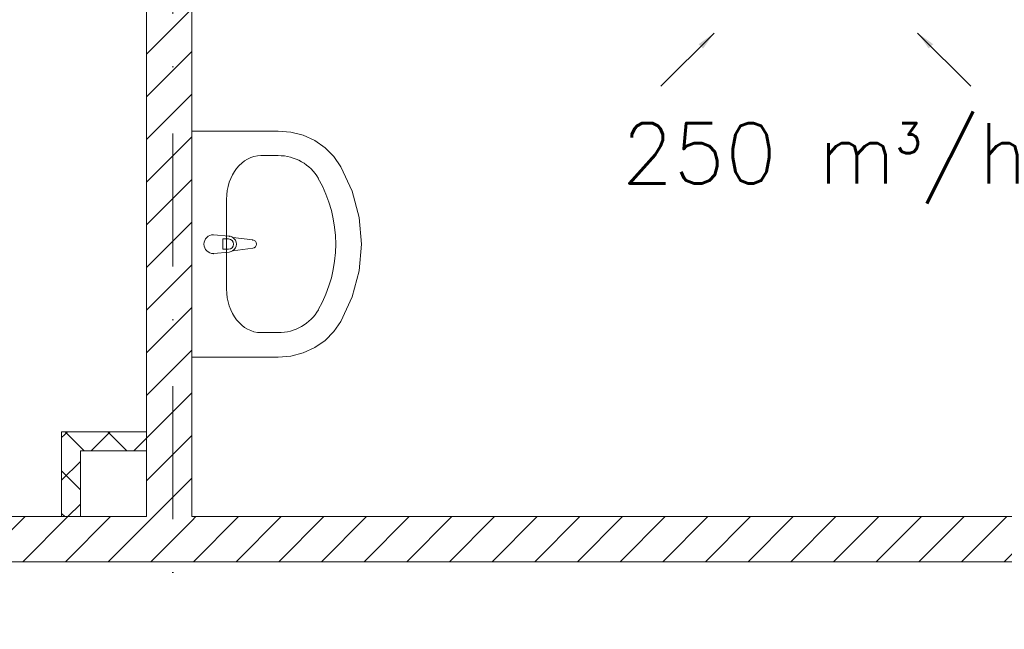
# Model space of a CAD drawing. Header units: millimetres. Extents: x -4612887 to -4536833, y -5457376 to -5415716.
# Tile 55 of 144: x -4587482 to -4584871, y -5445443 to -5443826. Entities that reach past the tile are written whole.
import ezdxf

# ---------------------------------------------------------------- set-up
doc = ezdxf.new("R2010")
doc.units = ezdxf.units.MM
doc.header["$MEASUREMENT"] = 0
doc.linetypes.add('Kropki i Kreski', pattern=[670.277762, 352.777767, -176.388884, 0, -141.111112])
for name, color, linetype, lineweight in [('FLUID-W1-160-ARRGR', 7, 'Continuous', 25), ('Osie', 8, 'Continuous', 18), ('TECHNOLOGIA', 8, 'Continuous', 18), ('Ściany obudowa', 8, 'Continuous', 18), ('Ściany wewnętrzne', 7, 'Continuous', 18)]:
    doc.layers.add(name, color=color, linetype=linetype, lineweight=lineweight)
doc.styles.add('FDBES', font='simplex.shx')
doc.dimstyles.new('FDBES', dxfattribs={"dimscale": 50, "dimtxt": 4, "dimasz": 2.5, "dimexe": 0.8, "dimexo": 2, "dimgap": 1, "dimtad": 1, "dimdsep": 46, "dimtxsty": 'FDBES', "dimcen": 2.5, "dimclrd": 4, "dimclre": 5, "dimadec": 0, "dimazin": 0, "dimtfac": 1, "dimtmove": 0, "dimatfit": 3, "dimfxl": 1, "dimarcsym": 0})
pattern_1 = [(45, (-4559356.9, -5416807.61), (-56.56854, 56.56854), [])]
pattern_2 = [(45, (-4559356.9, -5416807.61), (-56.56854, 56.56854), []), (135, (-4559356.9, -5416807.61), (56.56854, 56.56854), [])]

msp = doc.modelspace()

# ---------------------------------------------------------------- hatches: boundary and pattern name
at = {"layer": 'Ściany obudowa', "linetype": 'Continuous'}
h = msp.add_hatch(dxfattribs=at)
h.set_pattern_fill('BLOCZKI_BETONOWE', color=8, style=0, pattern_type=2)
h.set_pattern_definition(pattern_2)
h.paths.add_polyline_path([(-4587145.7, -5444919.1), (-4587370.7, -5444919.1), (-4587320.7, -5444969.1), (-4587145.7, -5444969.1)])
h = msp.add_hatch(dxfattribs=at)
h.set_pattern_fill('BLOCZKI_BETONOWE', color=8, style=0, pattern_type=2)
h.set_pattern_definition(pattern_2)
h.paths.add_polyline_path([(-4587370.7, -5444919.1), (-4587370.7, -5445144.1), (-4587320.7, -5445144.1), (-4587320.7, -5444969.1)])
at = {"layer": 'Ściany wewnętrzne', "linetype": 'Continuous'}
h = msp.add_hatch(dxfattribs=at)
h.set_pattern_fill('BLOCZKI_CERAMICZNE', color=8, style=0, pattern_type=2)
h.set_pattern_definition(pattern_1)
h.paths.add_polyline_path([(-4587145.7, -5445144.1), (-4587025.7, -5445264.1), (-4587025.7, -5442114.1), (-4587145.7, -5442114.1)])
h = msp.add_hatch(dxfattribs=at)
h.set_pattern_fill('BLOCZKI_CERAMICZNE', color=8, style=0, pattern_type=2)
h.set_pattern_definition(pattern_1)
h.paths.add_polyline_path([(-4590875.7, -5445264.1), (-4587025.7, -5445264.1), (-4587145.7, -5445144.1), (-4590755.7, -5445144.1)])
h = msp.add_hatch(dxfattribs=at)
h.set_pattern_fill('BLOCZKI_CERAMICZNE', color=8, style=0, pattern_type=2)
h.set_pattern_definition(pattern_1)
h.paths.add_polyline_path([(-4587025.7, -5445144.1), (-4587025.7, -5445264.1), (-4583387.5, -5445264.1), (-4583387.5, -5445244.1), (-4583387.5, -5445144.1)])

# ---------------------------------------------------------------- linework, layer by layer
at = {"layer": 'Osie', "color": 8, "linetype": 'Kropki i Kreski'}
msp.add_line((-4587075.7, -5455206.5), (-4587075.7, -5416506), dxfattribs=at)
at = {"layer": 'TECHNOLOGIA', "color": 8, "linetype": 'Continuous'}
for p, q in [((-4586796.6, -5444121.2), (-4587025.7, -5444121.2)), ((-4587025.7, -5444121.2), (-4587025.7, -5444721.2)), ((-4586762.9, -5444124.1), (-4586796.6, -5444121.2)), ((-4586730.2, -5444132.6), (-4586762.9, -5444124.1)), ((-4586699.7, -5444146.7), (-4586730.2, -5444132.6)), ((-4586672.3, -5444165.7), (-4586699.7, -5444146.7)), ((-4586648.8, -5444189), (-4586672.3, -5444165.7)), ((-4586842.4, -5444186.4), (-4586796.6, -5444186.4)), ((-4586630.1, -5444216), (-4586648.8, -5444189)), ((-4586600.2, -5444281.2), (-4586630.1, -5444216)), ((-4586581.9, -5444350.2), (-4586600.2, -5444281.2)), ((-4586933.4, -5444302.3), (-4586933.4, -5444540)), ((-4586575.7, -5444421.2), (-4586581.9, -5444350.2)), ((-4586926.4, -5444400.2), (-4586968.4, -5444396.2)), ((-4586864, -5444410.1), (-4586916.9, -5444403.4)), ((-4586943.5, -5444407.6), (-4586928.6, -5444407.6)), ((-4586943.5, -5444434.8), (-4586943.5, -5444407.6)), ((-4586581.9, -5444492.1), (-4586575.7, -5444421.2)), ((-4586968.4, -5444446.2), (-4586926.4, -5444442.2)), ((-4586928.6, -5444434.8), (-4586943.5, -5444434.8)), ((-4586916.9, -5444438.9), (-4586864, -5444432.3)), ((-4586600.2, -5444561.1), (-4586581.9, -5444492.1)), ((-4586630.1, -5444626.3), (-4586600.2, -5444561.1)), ((-4586648.8, -5444653.3), (-4586630.1, -5444626.3)), ((-4586842.4, -5444655.9), (-4586796.6, -5444655.9)), ((-4586672.3, -5444676.7), (-4586648.8, -5444653.3)), ((-4586699.7, -5444695.7), (-4586672.3, -5444676.7)), ((-4586762.9, -5444718.3), (-4586730.2, -5444709.7)), ((-4586730.2, -5444709.7), (-4586699.7, -5444695.7)), ((-4587025.7, -5444721.2), (-4586796.6, -5444721.2)), ((-4586796.6, -5444721.2), (-4586762.9, -5444718.3))]:
    msp.add_line(p, q, dxfattribs=at)
for centre, radius, start, end in [((-4586968.4, -5444421.2), 25, 90, 270), ((-4586928.3, -5444421.2), 21.1, 57.229, 84.8304), ((-4586928.3, -5444421.2), 21.1, 302.771, 57.229), ((-4586928.6, -5444421.2), 13.6, 270, 90), ((-4586865.4, -5444421.2), 11.2, 277.1389, 82.8611), ((-4586928.3, -5444421.2), 21.1, 275.1696, 302.771)]:
    msp.add_arc(centre, radius, start, end, dxfattribs=at)
for centre, major_axis, ratio, start_param, end_param in [((-4586842.4, -5444302.5), (0, -116.1), 0.783646, 3.141593, 4.712389), ((-4586796.6, -5444302.3), (121.2, 0), 0.956522, 0.496975, 1.570796), ((-4587025.7, -5444421.2), (381.8, 0), 0.956522, 5.78621, 6.78016), ((-4586842.4, -5444539.9), (0, -116.1), 0.783646, 4.712389, 6.283185), ((-4586796.6, -5444540), (121.2, 0), 0.956522, 4.712389, 5.78621)]:
    msp.add_ellipse(centre, major_axis=major_axis, ratio=ratio, start_param=start_param, end_param=end_param, dxfattribs=at)
for p in [(-4586926.4, -5444400.2), (-4586864, -5444410.1), (-4586968.4, -5444446.2), (-4586916.9, -5444438.9)]:
    msp.add_point(p, dxfattribs=at)
at = {"layer": 'Ściany obudowa', "color": 8, "linetype": 'Continuous', "flags": 128}
for points in [[(-4587145.7, -5444919.1), (-4587370.7, -5444919.1)], [(-4587370.7, -5444919.1), (-4587370.7, -5445144.1)], [(-4587145.7, -5444969.1), (-4587145.7, -5444919.1)], [(-4587320.7, -5444969.1), (-4587145.7, -5444969.1)], [(-4587320.7, -5445144.1), (-4587320.7, -5444969.1)], [(-4587370.7, -5445144.1), (-4587320.7, -5445144.1)]]:
    msp.add_lwpolyline(points, dxfattribs=at)
at = {"layer": 'Ściany wewnętrzne', "color": 8, "linetype": 'Continuous', "flags": 128}
for points in [[(-4587145.7, -5442114.1), (-4587145.7, -5445144.1)], [(-4587025.7, -5445144.1), (-4587025.7, -5442114.1)], [(-4587145.7, -5445144.1), (-4590755.7, -5445144.1)], [(-4583387.5, -5445144.1), (-4587025.7, -5445144.1)], [(-4590875.7, -5445264.1), (-4587025.7, -5445264.1)], [(-4587025.7, -5445264.1), (-4583387.5, -5445264.1)]]:
    msp.add_lwpolyline(points, dxfattribs=at)

# ---------------------------------------------------------------- texts
at = {"layer": 'FLUID-W1-160-ARRGR', "color": 60, "insert": (-4585347.7, -5444206.9), "char_height": 160, "attachment_point": 5, "style": 'FDBES'}
msp.add_mtext('250 m{\\A2;\\H0.5x;3}/h\\P', dxfattribs=at)

# ---------------------------------------------------------------- leaders
at = {"layer": 'FLUID-W1-160-ARRGR'}
for points in [[(-4585640.4, -5443861.3), (-4585781.8, -5444002.7)], [(-4585101, -5443861.3), (-4584959.6, -5444002.7)]]:
    msp.add_leader(points, dimstyle='FDBES', override={"dimscale": 20, "dimclrd": 7}, dxfattribs=at)

doc.saveas('drawing.dxf')
